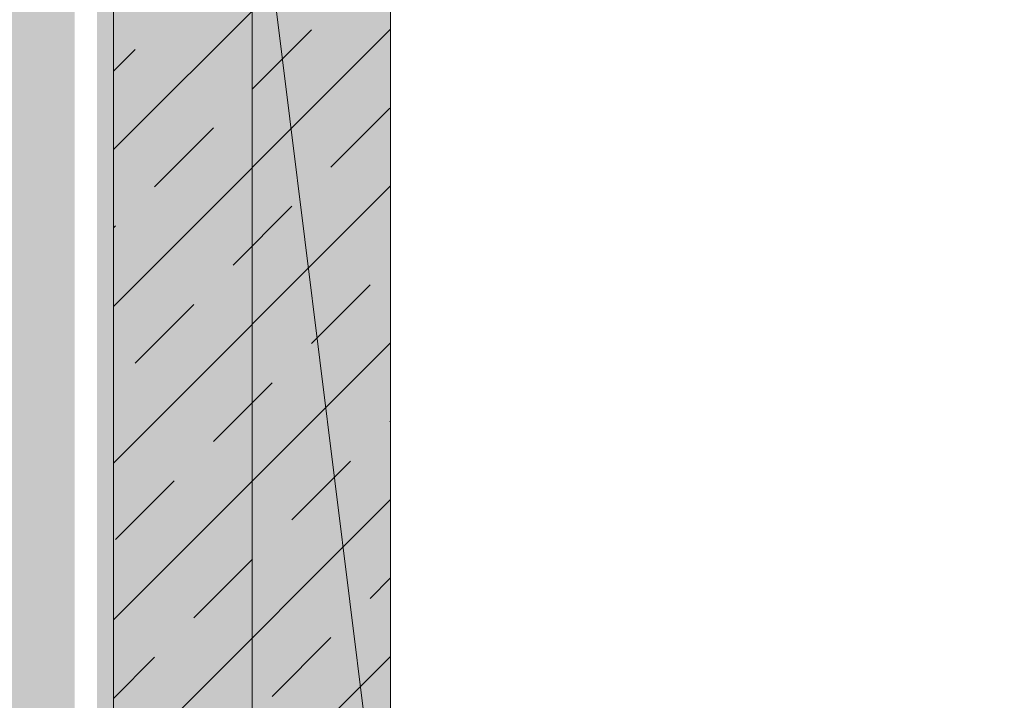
# Model space of a CAD drawing. Extents: x -620 to 300, y 62 to 1162.
# Tile 71 of 93: x -460 to -443, y 730 to 743. Entities that reach past the tile are written whole.
import ezdxf
from ezdxf.lldxf.tags import DXFTag

# ---------------------------------------------------------------- set-up
doc = ezdxf.new("R2010")
doc.units = 0
doc.layers.get('0').update_dxf_attribs({"lineweight": 13})
for name, color, linetype, lineweight, true_color in [('30 -34 Innenwände- 1 tragend', 7, 'Continuous', 13, 0xdd0806), ('70 -72 Beschriftung- 1 Beschriftung allgemein', 7, 'Continuous', 9, 0xff6633), ('iwb_Layout BA_Markierung', 7, 'Continuous', 9, 0xbadcdc), ('iwb_Schraffur_F30_feuerhemmend', 7, 'Continuous', 13, 0xff934a), ('iwb_Sichtbeton', 2, 'Continuous', 50, 0xffff00), ('iwb_Sichtbeton-Shading', 2, 'Continuous', 50, 0xffff00)]:
    doc.layers.add(name, color=color, linetype=linetype, lineweight=lineweight, true_color=true_color)
doc.layers.add('70 -71 Achsen- 1 Gebäudeachsen', color=7, linetype='STRICHPUNKT2-A06G94JT8I', lineweight=18)
tags = doc.linetypes.add('fein_strichliert-A06G94JU8I', pattern=[4, 1, -2, 1]).pattern_tags.tags
tags[8:9] = [DXFTag(74, 4), DXFTag(75, 0), DXFTag(340, '0'), DXFTag(46, 0.0), DXFTag(50, 0.0), DXFTag(44, 0.0), DXFTag(45, 0.0)]
tags[6:7] = [DXFTag(74, 4), DXFTag(75, 0), DXFTag(340, '0'), DXFTag(46, 0.0), DXFTag(50, 0.0), DXFTag(44, 0.0), DXFTag(45, 0.0)]
tags[4:5] = [DXFTag(74, 4), DXFTag(75, 0), DXFTag(340, '0'), DXFTag(46, 0.0), DXFTag(50, 0.0), DXFTag(44, 0.0), DXFTag(45, 0.0)]
tags = doc.linetypes.add('STRICHPUNKT2-A06G94JT8I', pattern=[12.7, 6.35, -3.175, 0, -3.175]).pattern_tags.tags
tags[10:11] = [DXFTag(74, 4), DXFTag(75, 0), DXFTag(340, '0'), DXFTag(46, 0.0), DXFTag(50, 0.0), DXFTag(44, 0.0), DXFTag(45, 0.0)]
tags[8:9] = [DXFTag(74, 4), DXFTag(75, 0), DXFTag(340, '0'), DXFTag(46, 0.0), DXFTag(50, 0.0), DXFTag(44, 0.0), DXFTag(45, 0.0)]
tags[6:7] = [DXFTag(74, 4), DXFTag(75, 0), DXFTag(340, '0'), DXFTag(46, 0.0), DXFTag(50, 0.0), DXFTag(44, 0.0), DXFTag(45, 0.0)]
tags[4:5] = [DXFTag(74, 4), DXFTag(75, 0), DXFTag(340, '0'), DXFTag(46, 0.0), DXFTag(50, 0.0), DXFTag(44, 0.0), DXFTag(45, 0.0)]

# ---------------------------------------------------------------- blocks, each defined once
blk = doc.blocks.new('Shading-A06G94F78I', base_point=(-458.376, 320.614))
at = {"layer": 'iwb_Sichtbeton-Shading', "color": 51, "true_color": 0xffff7f}
blk.add_solid([(-458.376, 613.614), (-458.976, 613.614), (-458.376, 770.614), (-458.976, 770.614)], dxfattribs=at)
blk = doc.blocks.new('Polygon-A06G94JL8I')
at = {"color": 0, "linetype": 'ByBlock', "lineweight": -2, "ltscale": 0.13}
blk.add_solid([(-459.485, 86.607), (-538.631, 86.396), (-459.318, 1083.814), (-538.631, 1083.814)], dxfattribs=at)
blk = doc.blocks.new('Referenz-A06G94JV8I')
at = {"layer": '30 -34 Innenwände- 1 tragend', "color": 0, "lineweight": -2}
for p, q in [((-458.677, 770.614), (-458.677, 613.614)), ((-453.677, 770.614), (-453.677, 613.614)), ((-458.677, 740.172), (-453.677, 745.172)), ((-458.677, 740.172), (-453.677, 745.172)), ((-458.677, 737.343), (-453.677, 742.343)), ((-458.677, 737.343), (-453.677, 742.343)), ((-456.167, 741.268), (-455.106, 742.329)), ((-456.167, 741.268), (-455.106, 742.329)), ((-458.677, 741.586), (-458.288, 741.975)), ((-458.677, 741.586), (-458.288, 741.975)), ((-454.753, 739.854), (-453.692, 740.915)), ((-454.753, 739.854), (-453.692, 740.915)), ((-457.935, 739.5), (-456.874, 740.561)), ((-457.935, 739.5), (-456.874, 740.561)), ((-458.677, 734.515), (-453.677, 739.515)), ((-458.677, 734.515), (-453.677, 739.515)), ((-456.52, 738.086), (-455.46, 739.147)), ((-456.52, 738.086), (-455.46, 739.147)), ((-458.677, 738.758), (-458.642, 738.793)), ((-458.677, 738.758), (-458.642, 738.793)), ((-455.106, 736.672), (-454.046, 737.733)), ((-455.106, 736.672), (-454.046, 737.733)), ((-458.288, 736.318), (-457.228, 737.379)), ((-458.288, 736.318), (-457.228, 737.379)), ((-458.677, 731.687), (-453.677, 736.687)), ((-458.677, 731.687), (-453.677, 736.687)), ((-456.874, 734.904), (-455.813, 735.965)), ((-456.874, 734.904), (-455.813, 735.965)), ((-453.692, 735.258), (-453.677, 735.272)), ((-453.692, 735.258), (-453.677, 735.272)), ((-455.46, 733.49), (-454.399, 734.551)), ((-455.46, 733.49), (-454.399, 734.551)), ((-458.642, 733.136), (-457.581, 734.197)), ((-458.642, 733.136), (-457.581, 734.197)), ((-458.677, 728.858), (-453.677, 733.858)), ((-458.677, 728.858), (-453.677, 733.858)), ((-457.228, 731.722), (-456.167, 732.783)), ((-457.228, 731.722), (-456.167, 732.783)), ((-454.046, 732.076), (-453.677, 732.444)), ((-454.046, 732.076), (-453.677, 732.444)), ((-455.813, 730.308), (-454.753, 731.369)), ((-455.813, 730.308), (-454.753, 731.369)), ((-458.677, 726.03), (-453.677, 731.03)), ((-458.677, 726.03), (-453.677, 731.03)), ((-458.677, 730.272), (-457.935, 731.015)), ((-458.677, 730.272), (-457.935, 731.015))]:
    blk.add_line(p, q, dxfattribs=at)
at = {"layer": '30 -34 Innenwände- 1 tragend', "color": 0, "linetype": 'Continuous', "lineweight": -2, "ltscale": 0.13}
for p, q in [((-458.677, 770.614), (-458.677, 613.614)), ((-453.677, 770.614), (-453.677, 613.614))]:
    blk.add_line(p, q, dxfattribs=at)
at = {"layer": '70 -71 Achsen- 1 Gebäudeachsen', "color": 0, "linetype": 'STRICHPUNKT2-A06G94JT8I', "lineweight": -2, "ltscale": 0.13}
blk.add_line((-456.177, 1084.554), (-456.177, 85.114), dxfattribs=at)
at = {"layer": '70 -72 Beschriftung- 1 Beschriftung allgemein', "color": 0, "linetype": 'fein_strichliert-A06G94JU8I', "lineweight": -2, "ltscale": 0.13}
blk.add_line((-438.677, 605.614), (-460.177, 778.314), dxfattribs=at)
blk = doc.blocks.new('Referenz-A06G94JX8I')
at = {"layer": 'iwb_Schraffur_F30_feuerhemmend', "linetype": 'Continuous', "ltscale": 0.13}
blk.add_hatch(color=256, dxfattribs=at).paths.add_polyline_path([(-453.676, 778.614), (-453.676, 770.614), (-453.676, 613.614), (-458.676, 613.614), (-458.676, 778.614)])
at = {"layer": 'iwb_Sichtbeton', "linetype": 'Continuous', "ltscale": 0.5}
blk.add_solid([(-458.376, 613.614), (-458.976, 613.614), (-458.376, 770.614), (-458.976, 770.614)], dxfattribs=at)

msp = doc.modelspace()

# ---------------------------------------------------------------- block references
at = {"color": 8, "lineweight": 13, "ltscale": 0.13, "true_color": 0x808080}
msp.add_blockref('Referenz-A06G94JV8I', (0, 0), dxfattribs=at)
at = {"color": 8, "lineweight": 25, "ltscale": 0.25, "true_color": 0x808080}
msp.add_blockref('Referenz-A06G94JX8I', (0, 0), dxfattribs=at)
msp.add_blockref('Shading-A06G94F78I', (-458.376, 320.614))
at = {"layer": 'iwb_Layout BA_Markierung', "ltscale": 0.13}
msp.add_blockref('Polygon-A06G94JL8I', (0, 0), dxfattribs=at)

doc.saveas('drawing.dxf')
